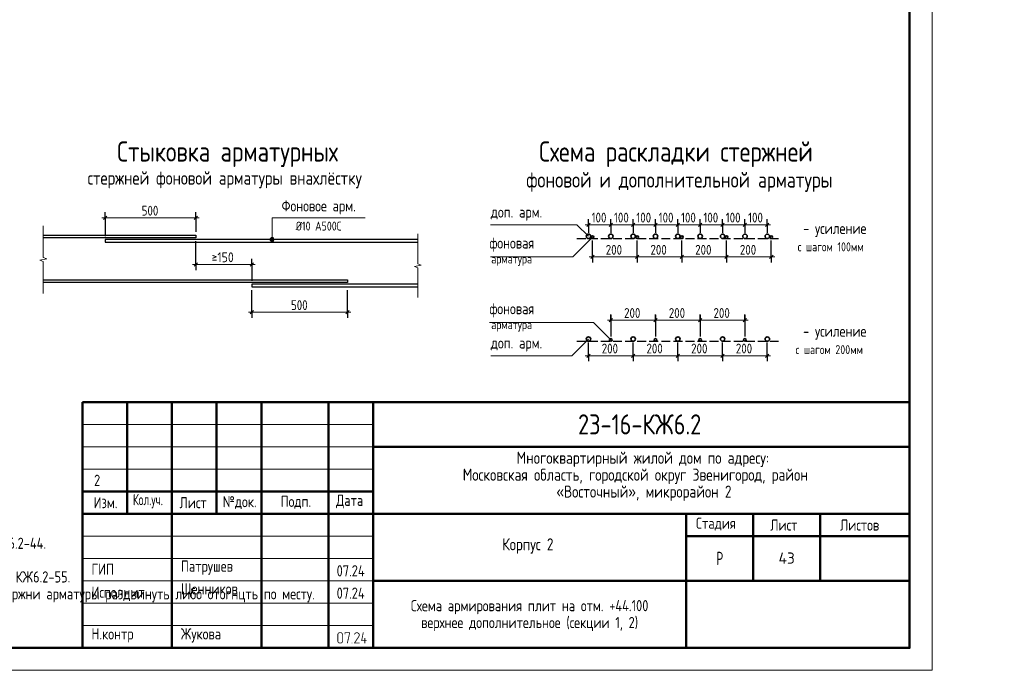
# Model space of a CAD drawing. Header units: millimetres. Extents: x 0 to 43617, y 0 to 29700.
# Tile 7 of 12: x 21594 to 43617, y 0 to 14553. Entities that reach past the tile are written whole.
import ezdxf

# ---------------------------------------------------------------- set-up
doc = ezdxf.new("R2010")
doc.units = ezdxf.units.MM
doc.linetypes.add('______2', pattern=[270, 200, -70])
for name, color, linetype, lineweight in [('Standard', 7, 'Continuous', 25), ('Обрамление проемов стержнями', 7, 'Continuous', 25), ('Примечания', 7, 'Continuous', 25)]:
    doc.layers.add(name, color=color, linetype=linetype, lineweight=lineweight)
doc.styles.add('GOST 2.304-81', font='txt')
doc.styles.add('ISOCPEUR', font='txt')

msp = doc.modelspace()

# ---------------------------------------------------------------- hatches: boundary and pattern name
at = {"layer": 'Standard', "linetype": 'Continuous', "lineweight": 25, "transparency": 33554687}
h = msp.add_hatch(color=7, dxfattribs=at)
h.paths.add_polyline_path([(28825, 655), (28825, 652), (28825, 649), (28825, 647), (28824, 644), (28824, 641), (28823, 639), (28822, 637), (28821, 634), (28820, 632), (28819, 630), (28818, 627), (28816, 625), (28815, 623), (28813, 621), (28812, 619), (28810, 617), (28808, 615), (28806, 613), (28804, 612), (28801, 610), (28799, 609), (28797, 607), (28795, 606), (28792, 605), (28790, 604), (28788, 603), (28785, 603), (28782, 602), (28780, 602), (28777, 602), (28775, 601), (28772, 601), (28754, 601), (28751, 601), (28749, 602), (28746, 602), (28744, 602), (28742, 603), (28739, 603), (28737, 604), (28735, 605), (28732, 606), (28730, 607), (28728, 609), (28726, 610), (28723, 611), (28721, 613), (28719, 615), (28717, 617), (28715, 619), (28713, 621), (28711, 623), (28710, 625), (28708, 627), (28707, 629), (28706, 632), (28705, 634), (28704, 636), (28703, 639), (28702, 641), (28702, 644), (28701, 646), (28701, 649), (28701, 652), (28701, 655), (28701, 797), (28701, 799), (28701, 802), (28701, 804), (28702, 807), (28702, 809), (28703, 812), (28704, 814), (28705, 817), (28706, 819), (28707, 821), (28708, 823), (28709, 826), (28711, 828), (28713, 830), (28714, 832), (28716, 834), (28718, 836), (28720, 838), (28722, 839), (28724, 841), (28727, 842), (28729, 844), (28731, 845), (28733, 846), (28736, 847), (28738, 848), (28741, 848), (28743, 849), (28746, 849), (28749, 850), (28751, 850), (28754, 850), (28772, 850), (28775, 850), (28777, 850), (28780, 849), (28782, 849), (28785, 849), (28787, 848), (28790, 847), (28792, 846), (28794, 845), (28797, 844), (28799, 843), (28801, 841), (28803, 840), (28805, 838), (28807, 836), (28809, 834), (28811, 832), (28813, 830), (28815, 828), (28816, 826), (28818, 824), (28819, 822), (28820, 820), (28821, 817), (28822, 815), (28823, 812), (28824, 810), (28824, 807), (28825, 805), (28825, 802), (28825, 799), (28825, 797)], flags=16)
h.paths.add_polyline_path([(28808, 655), (28808, 797), (28808, 800), (28807, 804), (28806, 807), (28805, 810), (28804, 813), (28802, 816), (28800, 819), (28797, 822), (28794, 824), (28792, 826), (28789, 828), (28785, 830), (28782, 831), (28779, 832), (28775, 832), (28772, 832), (28754, 832), (28750, 832), (28747, 832), (28744, 831), (28740, 830), (28737, 828), (28734, 826), (28731, 824), (28729, 822), (28726, 819), (28724, 816), (28722, 814), (28721, 810), (28720, 807), (28719, 804), (28718, 800), (28718, 797), (28718, 655), (28718, 651), (28719, 648), (28720, 644), (28721, 641), (28723, 638), (28725, 635), (28727, 632), (28729, 630), (28732, 627), (28735, 625), (28738, 623), (28741, 622), (28744, 620), (28747, 620), (28751, 619), (28754, 619), (28772, 619), (28775, 619), (28779, 620), (28782, 620), (28785, 621), (28788, 623), (28791, 625), (28794, 627), (28797, 629), (28800, 632), (28802, 634), (28804, 637), (28805, 641), (28806, 644), (28807, 647), (28808, 651)])
for points in [[(28985, 839), (28932, 608), (28931, 607), (28931, 606), (28930, 605), (28928, 603), (28923, 601), (28921, 601), (28920, 602), (28918, 602), (28917, 603), (28916, 604), (28915, 605), (28915, 605), (28915, 606), (28914, 607), (28914, 608), (28914, 609), (28914, 610), (28914, 612), (28965, 832), (28878, 832), (28878, 815), (28878, 814), (28878, 813), (28878, 812), (28878, 811), (28877, 810), (28877, 809), (28876, 809), (28876, 808), (28875, 807), (28873, 806), (28871, 806), (28869, 806), (28869, 806), (28868, 806), (28868, 806), (28867, 806), (28866, 807), (28865, 807), (28864, 807), (28863, 808), (28863, 808), (28862, 809), (28862, 810), (28861, 811), (28861, 812), (28861, 813), (28861, 814), (28861, 815), (28861, 841), (28861, 842), (28861, 843), (28861, 844), (28861, 845), (28861, 846), (28862, 846), (28862, 847), (28863, 848), (28863, 848), (28864, 849), (28865, 849), (28866, 849), (28866, 850), (28867, 850), (28868, 850), (28870, 850), (28976, 850), (28978, 850), (28980, 849), (28982, 849), (28983, 848), (28984, 847), (28985, 845), (28985, 844), (28985, 842)], [(29189, 601), (29083, 601), (29081, 601), (29080, 602), (29078, 603), (29076, 604), (29075, 606), (29075, 607), (29074, 609), (29074, 611), (29074, 612), (29074, 613), (29075, 614), (29075, 615), (29173, 763), (29177, 770), (29179, 776), (29180, 779), (29181, 782), (29181, 786), (29181, 789), (29181, 791), (29181, 793), (29181, 795), (29180, 798), (29180, 800), (29179, 802), (29179, 804), (29178, 805), (29177, 807), (29176, 809), (29175, 811), (29173, 813), (29172, 814), (29170, 816), (29169, 818), (29167, 819), (29165, 821), (29163, 822), (29162, 823), (29160, 824), (29158, 826), (29156, 827), (29154, 828), (29152, 828), (29150, 829), (29147, 830), (29145, 831), (29143, 831), (29141, 831), (29139, 832), (29136, 832), (29134, 832), (29131, 832), (29128, 831), (29125, 831), (29122, 830), (29119, 829), (29117, 828), (29114, 827), (29111, 825), (29109, 823), (29106, 821), (29104, 819), (29102, 816), (29099, 813), (29098, 809), (29096, 806), (29094, 802), (29094, 800), (29093, 799), (29092, 798), (29091, 798), (29090, 797), (29089, 797), (29088, 796), (29086, 796), (29084, 796), (29083, 797), (29081, 797), (29080, 798), (29079, 799), (29078, 800), (29078, 800), (29078, 801), (29077, 802), (29077, 803), (29077, 804), (29077, 805), (29077, 808), (29078, 811), (29079, 813), (29080, 816), (29082, 818), (29083, 820), (29084, 823), (29085, 825), (29087, 827), (29088, 829), (29090, 831), (29092, 832), (29093, 834), (29095, 836), (29097, 837), (29099, 839), (29101, 840), (29104, 843), (29108, 844), (29112, 846), (29116, 848), (29120, 849), (29124, 849), (29129, 850), (29133, 850), (29136, 850), (29139, 850), (29143, 849), (29146, 849), (29149, 848), (29151, 848), (29154, 847), (29157, 846), (29160, 845), (29163, 843), (29166, 842), (29168, 840), (29171, 839), (29174, 837), (29176, 835), (29179, 833), (29181, 830), (29184, 828), (29186, 825), (29188, 823), (29190, 820), (29191, 818), (29193, 815), (29194, 812), (29196, 810), (29197, 807), (29198, 804), (29198, 801), (29199, 798), (29199, 795), (29200, 792), (29200, 789), (29200, 784), (29199, 780), (29198, 776), (29197, 772), (29196, 770), (29195, 767), (29195, 765), (29193, 763), (29192, 760), (29191, 758), (29189, 755), (29188, 753), (29099, 619), (29189, 619), (29191, 619), (29192, 618), (29194, 618), (29195, 616), (29196, 615), (29197, 613), (29198, 612), (29198, 610), (29198, 609), (29197, 607), (29197, 606), (29195, 604), (29195, 603), (29194, 603), (29194, 602), (29193, 602), (29192, 602), (29191, 601), (29190, 601)], [(29322, 672), (29349, 672), (29351, 672), (29352, 672), (29354, 671), (29355, 670), (29357, 668), (29357, 667), (29358, 665), (29358, 663), (29358, 662), (29358, 660), (29357, 659), (29356, 657), (29355, 657), (29355, 656), (29354, 656), (29353, 655), (29352, 655), (29351, 655), (29350, 655), (29349, 655), (29322, 655), (29322, 610), (29322, 609), (29322, 608), (29322, 607), (29322, 606), (29321, 605), (29321, 605), (29321, 604), (29320, 603), (29319, 602), (29317, 602), (29316, 601), (29314, 601), (29313, 601), (29312, 601), (29312, 601), (29311, 602), (29310, 602), (29309, 602), (29308, 603), (29307, 603), (29307, 604), (29306, 605), (29306, 605), (29305, 606), (29305, 607), (29305, 608), (29305, 609), (29305, 610), (29305, 655), (29243, 655), (29241, 655), (29239, 655), (29237, 656), (29236, 657), (29235, 658), (29234, 660), (29234, 661), (29234, 663), (29234, 665), (29269, 843), (29270, 845), (29270, 846), (29271, 847), (29272, 848), (29278, 850), (29280, 850), (29281, 849), (29283, 849), (29284, 848), (29285, 847), (29285, 846), (29286, 846), (29286, 845), (29287, 844), (29287, 843), (29287, 842), (29287, 841), (29287, 839), (29253, 672), (29305, 672), (29305, 717), (29305, 718), (29305, 720), (29306, 721), (29307, 723), (29308, 724), (29309, 724), (29310, 725), (29310, 725), (29311, 725), (29312, 726), (29313, 726), (29314, 726), (29315, 726), (29317, 725), (29318, 725), (29320, 723), (29320, 723), (29321, 722), (29321, 721), (29322, 721), (29322, 720), (29322, 719), (29322, 718), (29322, 717)], [(29029, 619), (29031, 619), (29033, 618), (29034, 618), (29035, 616), (29037, 615), (29037, 613), (29038, 612), (29038, 610), (29038, 609), (29038, 607), (29037, 606), (29036, 604), (29035, 603), (29035, 603), (29034, 602), (29033, 602), (29032, 602), (29031, 601), (29030, 601), (29029, 601), (29027, 601), (29026, 602), (29024, 603), (29023, 604), (29022, 605), (29021, 607), (29020, 608), (29020, 610), (29020, 611), (29021, 613), (29022, 614), (29023, 616), (29023, 616), (29024, 617), (29024, 618), (29025, 618), (29026, 619), (29027, 619), (29028, 619)]]:
    msp.add_hatch(color=7, dxfattribs=at).paths.add_polyline_path(points, flags=16)
at = {"layer": 'Примечания', "linetype": 'Continuous', "lineweight": 13, "transparency": 33554687}
for points in [[(27196, 9636), (27286, 9636), (27280, 9658)], [(27196, 9636), (27280, 9658), (27203, 9658)], [(27203, 9613), (27286, 9636), (27196, 9636)], [(27203, 9658), (27280, 9658), (27264, 9674)], [(27203, 9658), (27264, 9674), (27219, 9674)], [(27203, 9613), (27280, 9613), (27286, 9636)], [(27219, 9597), (27280, 9613), (27203, 9613)], [(27219, 9674), (27264, 9674), (27241, 9681)], [(27219, 9597), (27264, 9597), (27280, 9613)], [(27264, 9597), (27219, 9597), (27241, 9591)]]:
    msp.add_hatch(color=7, dxfattribs=at).paths.add_polyline_path(points)

# ---------------------------------------------------------------- linework, layer by layer
at = {"layer": 'Standard', "color": 7, "linetype": 'Continuous', "lineweight": 50, "transparency": 33554687}
for p, q in [((23000, 500), (23000, 6000)), ((23000, 6000), (41500, 6000)), ((24000, 3500), (24000, 6000)), ((25000, 500), (25000, 6000)), ((26000, 3500), (26000, 6000)), ((27000, 500), (27000, 6000)), ((28500, 500), (28500, 6000)), ((29500, 500), (29500, 6000)), ((29500, 5000), (41500, 5000)), ((23000, 4000), (29500, 4000)), ((23000, 4000), (29500, 4000)), ((23000, 3500), (29500, 3500)), ((23000, 3500), (29500, 3500)), ((29500, 3500), (41500, 3500)), ((36500, 2000), (36500, 3500)), ((38000, 2000), (38000, 3500)), ((39500, 2000), (39500, 3500)), ((36500, 3000), (41500, 3000)), ((29500, 2000), (41500, 2000)), ((36500, 500), (36500, 2000)), ((36500, 500), (36500, 2000))]:
    msp.add_line(p, q, dxfattribs=at)
at = {"layer": 'Standard', "color": 7, "linetype": 'Continuous', "lineweight": 25, "transparency": 33554687}
for p, q in [((41500, 500), (41500, 6000)), ((23000, 500), (41500, 500)), ((23000, 500), (41500, 500)), ((23000, 500), (41500, 500))]:
    msp.add_line(p, q, dxfattribs=at)
at = {"layer": 'Standard', "color": 7, "linetype": 'Continuous', "lineweight": 13, "transparency": 33554687}
for p, q in [((23000, 5500), (29500, 5500)), ((23000, 5000), (29500, 5000)), ((23000, 4500), (29500, 4500)), ((23000, 3000), (29500, 3000)), ((23000, 2500), (29500, 2500)), ((23000, 2500), (29500, 2500)), ((23000, 2000), (29500, 2000)), ((23000, 2000), (29500, 2000)), ((23000, 1500), (29500, 1500)), ((23000, 1000), (29500, 1000))]:
    msp.add_line(p, q, dxfattribs=at)
msp.add_lwpolyline([(0, 0), (42000, 0), (42000, 29700), (0, 29700), (0, 0)], close=True, dxfattribs=at)
at = {"layer": 'Standard', "color": 7, "linetype": 'Continuous', "lineweight": 50, "transparency": 33554687}
msp.add_lwpolyline([(2000, 29200), (41500, 29200), (41500, 500), (2000, 500), (2000, 29200)], close=True, dxfattribs=at)
at = {"layer": 'Примечания', "color": 7, "linetype": 'Continuous', "lineweight": 25, "transparency": 33554687}
for p, q in [((23466, 10084), (23541, 10159)), ((25496, 10084), (25571, 10159)), ((34279, 9929), (34354, 10004)), ((34779, 9929), (34854, 10004)), ((35279, 9929), (35354, 10004)), ((35779, 9929), (35854, 10004)), ((36279, 9929), (36354, 10004)), ((36779, 9929), (36854, 10004)), ((37279, 9929), (37354, 10004)), ((37779, 9929), (37854, 10004)), ((38279, 9929), (38354, 10004)), ((34369, 9208), (34444, 9283)), ((35369, 9208), (35444, 9283)), ((36369, 9208), (36444, 9283)), ((37369, 9208), (37444, 9283)), ((38369, 9208), (38444, 9283)), ((25496, 9041), (25571, 9116)), ((26751, 9041), (26826, 9116)), ((26751, 7972), (26826, 8047)), ((28891, 7972), (28966, 8047)), ((34779, 7794), (34854, 7869)), ((35779, 7794), (35854, 7869)), ((36779, 7794), (36854, 7869)), ((37779, 7794), (37854, 7869)), ((34279, 7000), (34354, 7075)), ((35279, 7000), (35354, 7075)), ((36279, 7000), (36354, 7075)), ((37279, 7000), (37354, 7075)), ((38279, 7000), (38354, 7075))]:
    msp.add_line(p, q, dxfattribs=at)
at = {"layer": 'Примечания', "color": 253, "linetype": 'Continuous', "lineweight": -3, "true_color": 0xa0a0a0, "transparency": 33554687}
for p, q in [((23504, 10121), (23504, 10246)), ((25534, 10121), (25534, 10246)), ((23504, 10121), (23504, 9996)), ((23504, 10121), (23504, 9711)), ((25534, 10121), (25534, 9996)), ((25534, 10121), (25534, 9806)), ((34316, 9966), (34316, 10091)), ((34316, 9966), (34316, 9841)), ((34316, 9966), (34316, 9783)), ((34816, 9966), (34816, 10091)), ((34816, 9966), (34816, 9841)), ((34816, 9966), (34816, 9783)), ((35316, 9966), (35316, 10091)), ((35316, 9966), (35316, 9841)), ((35316, 9966), (35316, 9783)), ((35816, 9966), (35816, 10091)), ((35816, 9966), (35816, 9841)), ((35816, 9966), (35816, 9783)), ((36316, 9966), (36316, 10091)), ((36316, 9966), (36316, 9841)), ((36316, 9966), (36316, 9783)), ((36816, 9966), (36816, 10091)), ((36816, 9966), (36816, 9841)), ((36816, 9966), (36816, 9783)), ((37316, 9966), (37316, 10091)), ((37316, 9966), (37316, 9841)), ((37316, 9966), (37316, 9783)), ((37816, 9966), (37816, 10091)), ((37816, 9966), (37816, 9841)), ((37816, 9966), (37816, 9783)), ((38316, 9966), (38316, 10091)), ((38316, 9966), (38316, 9841)), ((38316, 9966), (38316, 9783)), ((25534, 9078), (25534, 9596)), ((34406, 9246), (34406, 9613)), ((38406, 9246), (38406, 9613)), ((34406, 9246), (34406, 9371)), ((35406, 9246), (35406, 9371)), ((36406, 9246), (36406, 9371)), ((37406, 9246), (37406, 9371)), ((38406, 9246), (38406, 9371)), ((25534, 9078), (25534, 9203)), ((25534, 9078), (25534, 8953)), ((26789, 9078), (26789, 9203)), ((26789, 9078), (26789, 8953)), ((26789, 9078), (26789, 8711)), ((34406, 9246), (34406, 9121)), ((35406, 9246), (35406, 9121)), ((36406, 9246), (36406, 9121)), ((37406, 9246), (37406, 9121)), ((38406, 9246), (38406, 9121)), ((26789, 8009), (26789, 8501)), ((28929, 8009), (28929, 8501)), ((26789, 8009), (26789, 8134)), ((26789, 8009), (26789, 7884)), ((28929, 8009), (28929, 8134)), ((28929, 8009), (28929, 7884)), ((34816, 7832), (34816, 7957)), ((34816, 7951), (34816, 7489)), ((35816, 7832), (35816, 7957)), ((35816, 7951), (35816, 7489)), ((36816, 7832), (36816, 7957)), ((36816, 7951), (36816, 7489)), ((37816, 7832), (37816, 7957)), ((37816, 7951), (37816, 7489)), ((34816, 7832), (34816, 7707)), ((34816, 7832), (34816, 7464)), ((35816, 7832), (35816, 7707)), ((35816, 7832), (35816, 7464)), ((36816, 7832), (36816, 7707)), ((36816, 7832), (36816, 7464)), ((37816, 7832), (37816, 7707)), ((37816, 7832), (37816, 7464)), ((34316, 7037), (34316, 7334)), ((38316, 7037), (38316, 7334)), ((34316, 7037), (34316, 7162)), ((35316, 7037), (35316, 7162)), ((36316, 7037), (36316, 7162)), ((37316, 7037), (37316, 7162)), ((38316, 7037), (38316, 7162)), ((34316, 7037), (34316, 6912)), ((35316, 7037), (35316, 6912)), ((36316, 7037), (36316, 6912)), ((37316, 7037), (37316, 6912)), ((38316, 7037), (38316, 6912))]:
    msp.add_line(p, q, dxfattribs=at)
at = {"layer": 'Примечания', "color": 7, "linetype": 'Continuous', "lineweight": 13, "transparency": 33554687}
for p, q in [((22123, 9943), (22123, 9232)), ((23504, 10121), (23429, 10121)), ((23504, 10121), (25534, 10121)), ((25534, 10121), (25609, 10121)), ((34316, 9966), (34241, 9966)), ((34316, 9966), (34816, 9966)), ((34816, 9966), (35316, 9966)), ((35316, 9966), (35816, 9966)), ((35816, 9966), (36316, 9966)), ((36316, 9966), (36816, 9966)), ((36816, 9966), (37316, 9966)), ((37316, 9966), (37816, 9966)), ((37816, 9966), (38316, 9966)), ((38316, 9966), (38391, 9966)), ((30500, 9763), (30500, 9092)), ((27196, 9636), (27196, 9636)), ((27241, 9681), (27241, 9681)), ((27241, 9591), (27241, 9591)), ((27286, 9636), (27286, 9636)), ((22198, 9202), (22048, 9172)), ((22048, 9172), (22123, 9141)), ((22123, 9232), (22198, 9202)), ((22123, 9141), (22123, 8431)), ((25534, 9078), (25459, 9078)), ((25534, 9078), (26789, 9078)), ((26789, 9078), (26864, 9078)), ((30575, 9064), (30425, 9035)), ((30425, 9035), (30500, 9006)), ((30500, 9092), (30575, 9064)), ((34406, 9246), (34331, 9246)), ((34406, 9246), (35406, 9246)), ((35406, 9246), (36406, 9246)), ((36406, 9246), (37406, 9246)), ((37406, 9246), (38406, 9246)), ((38406, 9246), (38481, 9246)), ((30500, 9006), (30500, 8336)), ((22123, 8431), (22123, 8431)), ((30500, 8336), (30500, 8336)), ((26789, 8009), (26714, 8009)), ((26789, 8009), (28929, 8009)), ((28929, 8009), (29004, 8009)), ((34816, 7832), (34741, 7832)), ((34816, 7832), (35816, 7832)), ((35816, 7832), (36816, 7832)), ((36816, 7832), (37816, 7832)), ((37816, 7832), (37891, 7832)), ((34316, 7037), (34241, 7037)), ((34316, 7037), (35316, 7037)), ((35316, 7037), (36316, 7037)), ((36316, 7037), (37316, 7037)), ((37316, 7037), (38316, 7037)), ((38316, 7037), (38391, 7037))]:
    msp.add_line(p, q, dxfattribs=at)
at = {"layer": 'Примечания', "color": 8, "linetype": '______2', "lineweight": -3, "true_color": 0x737373, "transparency": 33554687}
for p, q in [((34056, 9658), (38566, 9658)), ((34056, 7359), (38566, 7359))]:
    msp.add_line(p, q, dxfattribs=at)
at = {"layer": 'Примечания', "color": 7, "linetype": 'Continuous', "lineweight": 13, "transparency": 33554687}
for points in [[(27241, 9636), (27241, 10121), (29319, 10121)], [(32123, 9966), (34058, 9966), (34316, 9708)], [(34406, 9688), (33964, 9246), (32123, 9246)], [(34816, 7389), (34428, 7777), (32100, 7777)], [(34316, 7409), (33944, 7037), (32131, 7037)]]:
    msp.add_lwpolyline(points, dxfattribs=at)
at = {"layer": 'Примечания', "color": 7, "linetype": 'Continuous', "lineweight": 25, "transparency": 33554687}
for points in [[(22123, 9731), (25534, 9731), (25534, 9671), (22123, 9671)], [(30500, 9636), (23504, 9636), (23504, 9576), (30500, 9576)], [(22123, 8731), (28929, 8731), (28929, 8671), (22123, 8671)], [(30500, 8636), (26789, 8636), (26789, 8576), (30500, 8576)]]:
    msp.add_lwpolyline(points, dxfattribs=at)
at = {"layer": 'Примечания', "color": 253, "linetype": 'Continuous', "lineweight": -3, "true_color": 0xa0a0a0, "transparency": 33554687}
for points in [[(35406, 9246), (35406, 9263), (35406, 9263), (35406, 9263), (35406, 9263), (35406, 9263), (35406, 9263), (35406, 9613)], [(36406, 9246), (36406, 9263), (36406, 9263), (36406, 9263), (36406, 9263), (36406, 9613)], [(37406, 9246), (37406, 9263), (37406, 9263), (37406, 9613)], [(35316, 7037), (35316, 7054), (35316, 7054), (35316, 7054), (35316, 7054), (35316, 7054), (35316, 7054), (35316, 7334)], [(36316, 7037), (36316, 7054), (36316, 7054), (36316, 7054), (36316, 7054), (36316, 7334)], [(37316, 7037), (37316, 7054), (37316, 7054), (37316, 7334)]]:
    msp.add_lwpolyline(points, dxfattribs=at)
at = {"layer": 'Примечания', "color": 7, "linetype": 'Continuous', "lineweight": 35, "transparency": 33554687}
for centre, radius in [((34316, 9708), 50), ((34406, 9688), 30), ((34816, 9708), 50), ((35316, 9708), 50), ((35406, 9688), 30), ((35816, 9708), 50), ((36316, 9708), 50), ((36406, 9688), 30), ((36816, 9708), 50), ((37316, 9708), 50), ((37406, 9688), 30), ((37816, 9708), 50), ((38316, 9708), 50), ((38406, 9688), 30), ((34316, 7409), 50), ((34816, 7389), 30), ((35316, 7409), 50), ((35816, 7389), 30), ((36316, 7409), 50), ((36816, 7389), 30), ((37316, 7409), 50), ((37816, 7389), 30), ((38316, 7409), 50)]:
    msp.add_circle(centre, radius, dxfattribs=at)
at = {"layer": 'Примечания', "color": 7, "linetype": 'Continuous', "lineweight": 13, "transparency": 33554687}
msp.add_circle((27241, 9636), 45, dxfattribs=at)

# ---------------------------------------------------------------- texts
at = {"layer": 'Standard', "color": 7, "linetype": 'Continuous', "lineweight": 50, "transparency": 33554687, "insert": (34083, 5275), "char_height": 450, "width": 3070.53, "attachment_point": 7, "style": 'GOST 2.304-81'}
msp.add_mtext('23-16-КЖ6.2', dxfattribs=at)
at = {"layer": 'Standard', "color": 7, "linetype": 'Continuous', "lineweight": 25, "transparency": 33554687, "attachment_point": 7, "style": 'GOST 2.304-81'}
for s, insert, char_height, width in [('Многоквартирный\\~жилой\\~дом\\~по\\~адресу:\\~', (32710, 4545), 270, 5717.08), ('Московская\\~область,\\~городской\\~округ\\~Звенигород,\\~район\\~', (31504, 4167), 270, 8136.21), ('«Восточный»,\\~микрорайон\\~2', (33597, 3789), 270, 3952.83), ('Изм.', (23248, 3625), 250, 631.15), ('\\W0.83;Кол.уч.', (24127, 3625), 250, 799.96), ('Лист', (25171, 3625), 250, 782.23), ('№док.', (26135, 3607), 250, 853.39), ('Подп.', (27431, 3614), 250, 764.53), ('Дата', (28673, 3625), 250, 782.23), ('Стадия', (36721, 3125), 250, 1031.12), ('Лист', (38384, 3125), 250, 782.23), ('Листов', (39943, 3125), 250, 1066.51), ('Корпус\\~2', (32388, 2610), 270, 1362.88), ('\\W0.77;Р', (37177, 2350), 300, 262.92), ('ГИП', (23200, 2137), 250, 586.81), ('Патрушев', (25200, 2137), 250, 1386.36), ('07.24', (28683, 2101), 250, 817.62), ('Исполнит.', (23200, 1622), 250, 1386.36), ('Щенников', (25200, 1631), 250, 1333.08), ('07.24', (28683, 1601), 250, 817.62), ('Н.контр', (23200, 622), 250, 1102.09), ('Жукова', (25200, 622), 250, 1031.11)]:
    msp.add_mtext(s, dxfattribs=dict(at, insert=insert, char_height=char_height, width=width))
at = {"layer": 'Standard', "color": 7, "linetype": 'Continuous', "lineweight": 18, "transparency": 33554687, "insert": (23327, 4250), "char_height": 250, "width": 283.33, "attachment_point": 5, "style": 'GOST 2.304-81'}
msp.add_mtext('\\A1;{\\fGOST 2.304-81|i0|b0;\\H250.000000;\\W1.000000;\\C7;2}\\P', dxfattribs=at)
at = {"layer": 'Standard', "color": 7, "linetype": 'Continuous', "lineweight": 13, "transparency": 33554687, "insert": (38750, 2510), "char_height": 250, "width": 485.29, "attachment_point": 5, "style": 'ISOCPEUR'}
msp.add_mtext('\\A1;{\\fISOCPEUR|i0|b0;\\H250.000000;\\W1.000000;\\C7;43}\\P', dxfattribs=at)
at = {"layer": 'Standard', "color": 7, "linetype": 'Continuous', "lineweight": 25, "transparency": 33554687, "insert": (33000, 1571), "char_height": 250, "width": 6391.88, "attachment_point": 2, "line_spacing_factor": 0.903614}
msp.add_mtext('\\A1;{\\fGOST 2.304-81|i0|b0;\\H250.000000;\\W1.000000;\\C7;Схема армирования плит на отм. +44.100}\\P{\\fGOST 2.304-81|i0|b0;\\H250.000000;\\W1.000000;\\C7;верхнее дополнительное (секции 1, 2)}\\P', dxfattribs=at)
at = {"layer": 'Обрамление проемов стержнями', "color": 7, "linetype": 'Continuous', "lineweight": 13, "transparency": 33554687, "insert": (11500, 2967), "char_height": 250, "width": 20566.88, "attachment_point": 1, "line_spacing_factor": 0.903614}
msp.add_mtext('\\A1;{\\fGOST 2.304-81|i0|b0;\\H250.000000;\\W1.000000;\\C7;1. Общие указания см. листы КЖ6.2-1. Ведомость расхода стали см. лист КЖ6.2-44.}\\P{\\fGOST 2.304-81|i0|b0;\\H250.000000;\\W1.000000;\\C7;2. Спецификацию элементов, ведомость деталей см. листы КЖ6.2-44.}\\P{\\fGOST 2.304-81|i0|b0;\\H250.000000;\\W1.000000;\\C7;3. Сечения по плите перекрытия см. лист КЖ6.2-55. Детали плана см. лист КЖ6.2-55.}\\P{\\fGOST 2.304-81|i0|b0;\\H250.000000;\\W1.000000;\\C7;4. В местах попадания отверстий в зону дополнительного армирования, стержни арматуры раздвинуть либо отогнцть по месту.}\\P', dxfattribs=at)
at = {"layer": 'Примечания', "color": 7, "linetype": 'Continuous', "lineweight": 50, "transparency": 33554687, "attachment_point": 7, "style": 'GOST 2.304-81'}
for s, insert, char_height, width in [('Схема\\~раскладки\\~стержней', (33214, 11257), 450, 6428.77), ('Стыковка\\~арматурных', (23776, 11257), 450, 5309.47), ('стержней\\~фоновой\\~арматуры\\~внахлёстку', (23113, 10781), 300, 6502.98), ('фоновой\\~и\\~дополнительной\\~арматуры', (32925, 10702), 350, 6865.69)]:
    msp.add_mtext(s, dxfattribs=dict(at, insert=insert, char_height=char_height, width=width))
at = {"layer": 'Примечания', "color": 7, "linetype": 'Continuous', "lineweight": 25, "transparency": 33554687, "attachment_point": 7}
for s, insert, char_height, width, style in [('500', (24323, 10171), 220, 516.39, 'GOST 2.304-81'), ('Фоновое\\~арм.', (27452, 10196), 250, 1812.59, 'GOST 2.304-81'), ('доп.\\~арм.', (32131, 10058), 250, 1208.65, 'GOST 2.304-81'), ('100', (34386, 10016), 220, 485.09, 'GOST 2.304-81'), ('100', (34886, 10016), 220, 485.09, 'GOST 2.304-81'), ('100', (35386, 10016), 220, 485.09, 'GOST 2.304-81'), ('100', (35886, 10016), 220, 485.09, 'GOST 2.304-81'), ('100', (36386, 10016), 220, 485.09, 'GOST 2.304-81'), ('100', (36886, 10016), 220, 485.09, 'GOST 2.304-81'), ('100', (37386, 10016), 220, 485.09, 'GOST 2.304-81'), ('100', (37886, 10016), 220, 485.09, 'GOST 2.304-81'), ('Ø10\\~А500С', (27769, 9836), 200, 1153.95, 'GOST 2.304-81'), ('-\\~усиление', (39117, 9692), 250, 1510.81, 'GOST 2.304-81'), ('фоновая', (32100, 9366), 250, 1173.25, 'GOST 2.304-81'), ('200', (34703, 9296), 220, 531.96, 'GOST 2.304-81'), ('200', (35703, 9296), 220, 531.96, 'GOST 2.304-81'), ('200', (36703, 9296), 220, 531.96, 'GOST 2.304-81'), ('200', (37703, 9296), 220, 531.96, 'GOST 2.304-81'), ('с\\~шагом\\~100мм', (38996, 9372), 200, 1606.26, 'GOST 2.304-81'), ('\\W0.87;≥150', (25886, 9128), 220, 666.91, 'ISOCPEUR'), ('арматура', (32141, 9046), 200, 1066.47, 'GOST 2.304-81'), ('500', (27663, 8059), 220, 516.4, 'GOST 2.304-81'), ('фоновая', (32100, 7897), 250, 1173.25, 'GOST 2.304-81'), ('200', (35113, 7882), 220, 531.97, 'GOST 2.304-81'), ('200', (36113, 7882), 220, 531.97, 'GOST 2.304-81'), ('200', (37113, 7882), 220, 531.97, 'GOST 2.304-81'), ('арматура', (32141, 7577), 200, 1066.47, 'GOST 2.304-81'), ('-\\~усиление', (39117, 7393), 250, 1510.81, 'GOST 2.304-81'), ('доп.\\~арм.', (32131, 7129), 250, 1208.65, 'GOST 2.304-81'), ('200', (34613, 7087), 220, 531.97, 'GOST 2.304-81'), ('200', (35613, 7087), 220, 531.97, 'GOST 2.304-81'), ('200', (36613, 7087), 220, 531.97, 'GOST 2.304-81'), ('200', (37613, 7087), 220, 531.97, 'GOST 2.304-81'), ('с\\~шагом\\~200мм', (38950, 7073), 200, 1648.89, 'GOST 2.304-81')]:
    msp.add_mtext(s, dxfattribs=dict(at, insert=insert, char_height=char_height, width=width, style=style))

doc.saveas('drawing.dxf')
